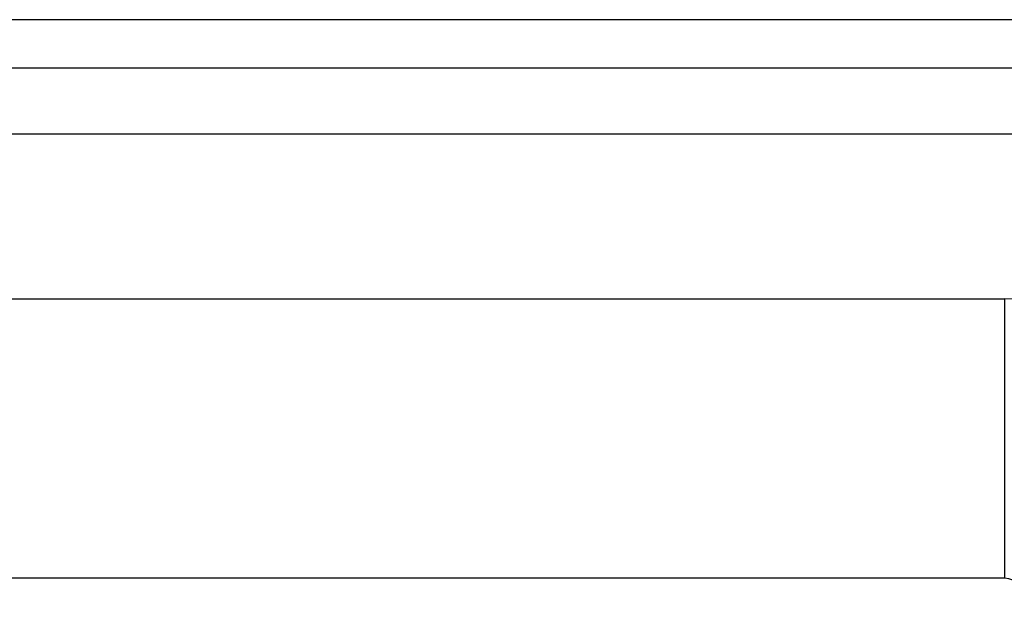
# Model space of a CAD drawing. Header units: inches. Extents: x 5 to 147, y 9 to 79.
# Tile 68 of 95: x 32.353 to 33.741, y 58.858 to 59.676. Entities that reach past the tile are written whole.
import ezdxf

# ---------------------------------------------------------------- set-up
doc = ezdxf.new("R2010")
doc.units = ezdxf.units.IN
doc.header["$MEASUREMENT"] = 0
doc.layers.add('Visible Edges(ANSI)', color=7, linetype='Continuous', lineweight=25)
doc.layers.add('Visible Tangent Edges(ANSI)', color=7, linetype='Continuous', lineweight=25)

msp = doc.modelspace()

# ---------------------------------------------------------------- linework, layer by layer
at = {"layer": 'Visible Edges(ANSI)'}
for p, q in [((34.4775, 59.6761), (4.8815, 59.6761)), ((4.8815, 59.6081), (34.4775, 59.6081)), ((5.5972, 59.2824), (33.7414, 59.2824)), ((33.7414, 58.8887), (5.5972, 58.8887))]:
    msp.add_line(p, q, dxfattribs=at)
for radius in [0.4247, 0.031]:
    msp.add_arc((33.7414, 58.8577), radius, 0, 90, dxfattribs=at)
at = {"layer": 'Visible Tangent Edges(ANSI)'}
for p, q in [((4.8815, 59.5151), (34.4775, 59.5151)), ((33.7414, 59.2824), (33.7414, 58.8887))]:
    msp.add_line(p, q, dxfattribs=at)

doc.saveas('drawing.dxf')
